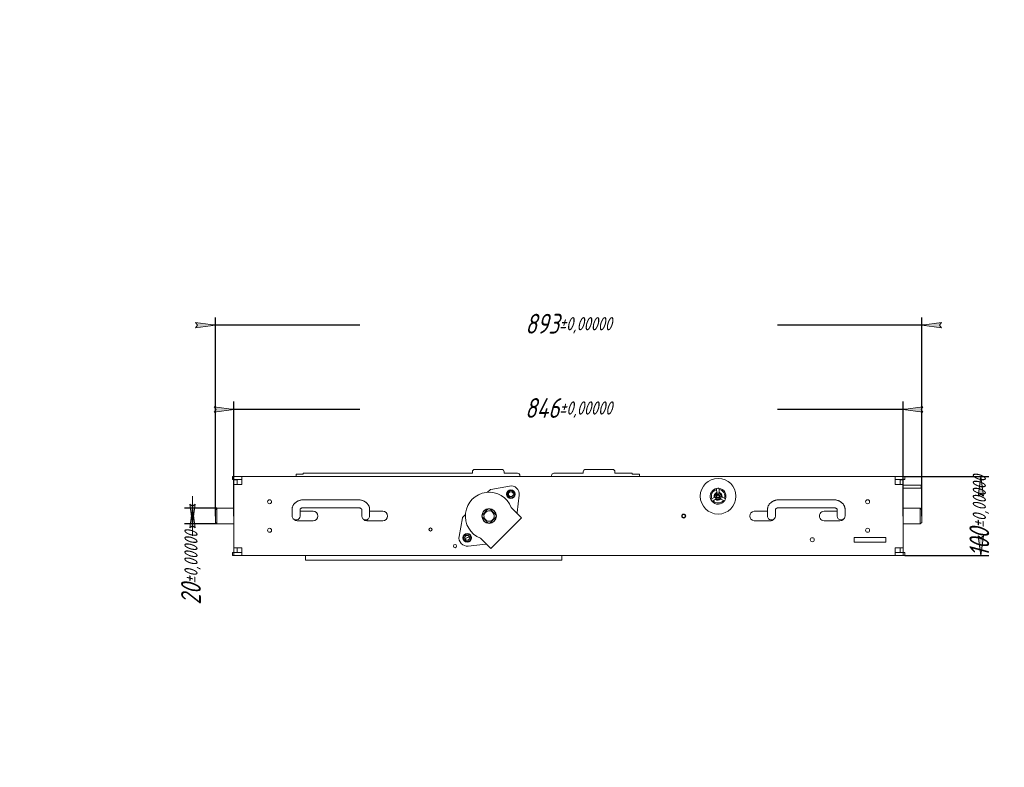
# Model space of a CAD drawing. Header units: millimetres. Extents: x 0 to 594, y 0 to 420.
# Tile 31 of 83: x 0 to 249, y 231 to 420. Entities that reach past the tile are written whole.
import ezdxf

# ---------------------------------------------------------------- set-up
doc = ezdxf.new("R2010")
doc.units = ezdxf.units.MM
doc.linetypes.add('K5LT_THIN', pattern=[0])
doc.layers.add('Системный слой', color=7, linetype='Continuous')
doc.styles.add('KDIMTEXTSTYLE', font='GOST_AU.SHX', dxfattribs={"width": 0.96, "oblique": 15, "height": 5})
doc.dimstyles.new('KDIMSTYLE (0.20)', dxfattribs={"dimtxt": 5, "dimasz": 1, "dimexe": 2, "dimexo": 0, "dimgap": 1, "dimtad": 1, "dimlfac": 5, "dimtxsty": 'KDIMTEXTSTYLE', "dimsah": 1, "dimcen": 0, "dimdle": 1, "dimadec": 0, "dimazin": 0, "dimtfac": 0.667, "dimtmove": 0, "dimatfit": 3, "dimfxl": 1, "dimtvp": 1, "dimtolj": 1, "dimtzin": 0, "dimarcsym": 0})

# ---------------------------------------------------------------- blocks, each defined once
blk = doc.blocks.new('U0')
at = {"layer": 'Системный слой', "color": 7, "linetype": 'K5LT_THIN', "lineweight": 18}
for p, q in [((121.8680325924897, 306.3538982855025), (115.0680325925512, 306.3538982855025)), ((149.8680325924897, 306.3538982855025), (143.0680325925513, 306.3538982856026)), ((54.16803254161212, 304.5538982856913), (53.76803259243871, 304.5538982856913)), ((53.76803259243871, 303.7538982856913), (53.76803259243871, 304.5538982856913)), ((54.16803254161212, 303.7538982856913), (53.76803259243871, 303.7538982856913)), ((56.16803259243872, 304.5538982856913), (54.16803254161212, 304.5538982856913)), ((54.16803254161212, 304.5538982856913), (54.16803254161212, 303.7538982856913)), ((56.16803259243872, 303.7538982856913), (54.16803254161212, 303.7538982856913)), ((54.16803259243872, 303.7338982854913), (54.16803259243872, 302.553898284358)), ((54.16803259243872, 303.7338982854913), (54.96803259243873, 303.7338982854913)), ((54.96803259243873, 303.7338982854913), (54.96803259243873, 302.553898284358)), ((56.16803259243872, 304.5538982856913), (221.3680325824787, 304.5538982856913)), ((56.16803257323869, 303.1538982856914), (56.16803259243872, 304.5538982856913)), ((69.8680325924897, 305.1538982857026), (71.2680325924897, 305.1538982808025)), ((69.8680325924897, 304.5538982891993), (69.8680325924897, 305.1538982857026)), ((71.6680325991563, 305.1538982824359), (71.2680325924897, 305.1538982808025)), ((114.3680325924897, 305.3538982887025), (71.6680325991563, 305.353898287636)), ((71.6680325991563, 305.1538982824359), (71.6680325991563, 305.353898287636)), ((114.4680325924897, 305.7538982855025), (114.4680325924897, 305.453898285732)), ((122.4680325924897, 305.4538982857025), (122.4680325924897, 305.7538982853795)), ((125.8680325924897, 305.3538982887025), (122.5680325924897, 305.3538982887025)), ((126.4680325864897, 304.5538982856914), (126.4680325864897, 304.7538982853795)), ((134.4680325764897, 304.7538982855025), (134.4680325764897, 304.5538982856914)), ((142.3680325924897, 305.3538982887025), (135.0680325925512, 305.3538982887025)), ((142.4680325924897, 305.7538982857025), (142.4680325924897, 305.453898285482)), ((150.4680325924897, 305.4538982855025), (150.4680325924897, 305.7538982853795)), ((154.8680325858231, 305.353898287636), (150.5680325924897, 305.3538982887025)), ((154.8680325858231, 305.353898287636), (154.8680325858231, 305.1538982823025)), ((155.2680325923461, 305.1538982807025), (154.8680325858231, 305.1538982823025)), ((155.2680325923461, 305.1538982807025), (156.6680325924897, 305.1538982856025)), ((156.6680325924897, 304.5538982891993), (156.6680325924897, 305.1538982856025)), ((223.3680326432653, 304.5538982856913), (221.3680325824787, 304.5538982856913)), ((221.3680325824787, 304.5538982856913), (221.3680326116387, 303.1538982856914)), ((223.3680326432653, 303.7538982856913), (221.3680325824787, 303.7538982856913)), ((222.5680325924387, 302.5538982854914), (222.5680325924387, 303.7338982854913)), ((222.5680325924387, 303.7338982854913), (223.3680325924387, 303.7338982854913)), ((223.7680325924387, 304.5538982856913), (223.3680326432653, 304.5538982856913)), ((223.3680326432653, 304.5538982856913), (223.3680326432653, 303.7538982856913)), ((223.7680325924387, 303.7538982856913), (223.3680326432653, 303.7538982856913)), ((223.3680325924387, 302.5538982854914), (223.3680325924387, 303.7338982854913)), ((223.7680325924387, 303.7538982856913), (223.7680325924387, 304.5538982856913)), ((54.16803259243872, 302.553898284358), (55.56803259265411, 302.5538982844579)), ((54.16803259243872, 302.553898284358), (54.16803259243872, 286.5538982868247)), ((55.56803259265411, 302.5538982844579), (56.16803256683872, 302.5538982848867)), ((56.16803256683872, 302.5538982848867), (56.16803257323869, 303.1538982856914)), ((119.1448188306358, 301.2936596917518), (123.8103872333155, 302.1359256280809)), ((176.198858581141, 301.2133290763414), (176.1862423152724, 301.5171191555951)), ((176.225772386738, 300.5652651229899), (176.198858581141, 301.2133290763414)), ((176.78572557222, 301.5420154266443), (176.79834183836, 301.2382253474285)), ((176.79834183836, 301.2382253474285), (176.8252556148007, 300.5901620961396)), ((221.3680326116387, 303.1538982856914), (221.3680325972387, 302.553898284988)), ((221.3680325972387, 302.553898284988), (221.9680325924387, 302.553898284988)), ((221.9680325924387, 302.553898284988), (223.3680325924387, 302.5538982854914)), ((223.3680325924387, 302.5538982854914), (223.3680325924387, 286.5538982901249)), ((223.3680325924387, 302.3538982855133), (227.4680325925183, 302.3538982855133)), ((223.3680325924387, 301.5538982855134), (227.4680325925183, 301.5538982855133)), ((227.4680325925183, 302.3538982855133), (227.8680325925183, 302.3538982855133)), ((227.4680325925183, 301.5538982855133), (227.8680325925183, 301.5538982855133)), ((227.8680325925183, 301.5538982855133), (227.8680325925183, 302.3538982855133)), ((118.2922951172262, 300.5421218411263), (118.9330386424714, 301.1828653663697)), ((126.2694420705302, 299.8270468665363), (125.7614223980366, 295.4531890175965)), ((174.7374261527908, 298.7483673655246), (174.994207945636, 298.9111884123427)), ((174.994207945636, 298.9111884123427), (175.5419908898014, 299.2585284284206)), ((175.8632964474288, 298.7518108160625), (175.3155103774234, 298.4044688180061)), ((177.9115479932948, 298.5122810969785), (177.3368512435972, 298.8130050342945)), ((177.6150268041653, 299.3446236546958), (178.1897288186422, 299.0438969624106)), ((178.1897288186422, 299.0438969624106), (178.4591268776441, 298.9029279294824)), ((49.46803259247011, 296.1538982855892), (49.86803259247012, 296.5538982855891)), ((49.86803259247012, 296.5538982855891), (54.168032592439, 296.5538982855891)), ((49.86803259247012, 294.5538982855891), (49.86803259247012, 296.5538982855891)), ((68.86803259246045, 296.2509545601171), (68.86803259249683, 295.7254711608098)), ((70.86803259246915, 296.250954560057), (70.86803259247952, 295.7254711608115)), ((85.46803259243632, 298.6651681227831), (71.86803259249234, 298.6651681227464)), ((85.46803259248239, 296.6651681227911), (71.86803259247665, 296.6651681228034)), ((86.46803259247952, 295.7254711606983), (86.46803259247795, 296.2509545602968)), ((88.46803259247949, 295.7254711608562), (88.46803259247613, 296.2509545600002)), ((118.4780830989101, 296.343847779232), (116.8780830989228, 294.7438477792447)), ((120.4579820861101, 294.7438477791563), (118.8579820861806, 296.3438477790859)), ((126.0219431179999, 294.9781623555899), (124.2527023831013, 296.7474030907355)), ((175.3155103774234, 298.4044688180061), (175.058728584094, 298.2416477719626)), ((178.1809460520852, 298.3713120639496), (177.9115479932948, 298.5122810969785)), ((189.0680325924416, 296.2509545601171), (189.068032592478, 295.7254711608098)), ((191.0680325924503, 296.250954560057), (191.0680325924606, 295.7254711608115)), ((205.6680325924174, 298.6651681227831), (192.0680325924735, 298.6651681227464)), ((205.6680325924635, 296.6651681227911), (192.0680325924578, 296.6651681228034)), ((206.6680325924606, 295.7254711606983), (206.6680325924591, 296.2509545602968)), ((208.6680325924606, 295.7254711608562), (208.6680325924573, 296.2509545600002)), ((227.6680325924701, 296.5538982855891), (223.3680325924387, 296.5538982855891)), ((228.0680325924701, 296.1538982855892), (227.6680325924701, 296.5538982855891)), ((227.6680325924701, 296.5538982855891), (227.6680325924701, 294.5538982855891)), ((49.46803259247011, 294.5538982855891), (49.46803259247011, 296.1538982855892)), ((49.46803259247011, 292.9538982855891), (49.46803259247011, 294.5538982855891)), ((49.86803259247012, 292.5538982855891), (49.86803259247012, 294.5538982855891)), ((68.86803259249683, 295.7254711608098), (68.86803259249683, 294.5538982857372)), ((74.1680325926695, 295.7534561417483), (70.86803259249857, 295.7534561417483)), ((70.86803259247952, 295.7254711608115), (70.86803259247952, 294.5538982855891)), ((86.46803259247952, 294.5538982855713), (86.46803259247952, 295.7254711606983)), ((91.76803259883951, 295.7538982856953), (88.46803259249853, 295.7518568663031)), ((88.46803259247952, 294.5538982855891), (88.46803259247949, 295.7254711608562)), ((111.0860052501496, 289.4115436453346), (111.9282711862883, 294.0771120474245)), ((112.0390655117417, 294.2888922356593), (112.6798090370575, 294.9296357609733)), ((116.8780830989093, 294.3639487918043), (117.7567443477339, 293.4852875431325)), ((118.8579820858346, 292.7639487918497), (120.4579820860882, 294.363948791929)), ((126.8704712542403, 294.1296342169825), (119.0922966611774, 286.3514596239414)), ((125.81764266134, 295.1981259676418), (125.8098110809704, 295.1902943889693)), ((126.0219431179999, 294.9781623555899), (126.8704712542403, 294.1296342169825)), ((189.0680325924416, 295.7538982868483), (185.6680326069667, 295.7538982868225)), ((189.068032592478, 295.7254711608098), (189.068032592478, 294.5538982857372)), ((191.0680325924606, 295.7254711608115), (191.0680325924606, 294.5538982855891)), ((206.6680325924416, 295.7538982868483), (203.3680325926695, 295.7538982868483)), ((206.6680325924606, 294.5538982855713), (206.6680325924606, 295.7254711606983)), ((208.6680325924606, 294.5538982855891), (208.6680325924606, 295.7254711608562)), ((227.6680325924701, 294.5538982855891), (227.6680325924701, 292.5538982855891)), ((228.0680325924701, 296.1538982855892), (228.0680325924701, 294.5538982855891)), ((228.0680325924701, 294.5538982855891), (228.0680325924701, 292.9538982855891)), ((49.46803259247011, 292.9538982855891), (49.86803259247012, 292.5538982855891)), ((49.86803259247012, 292.5538982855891), (54.16803259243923, 292.5538982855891)), ((70.1680326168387, 293.3543404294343), (74.1680325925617, 293.3543404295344)), ((87.7679797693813, 293.354604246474), (91.7680325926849, 293.3538982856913)), ((117.7567443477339, 293.4852875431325), (118.4780830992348, 292.7639487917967)), ((185.6680325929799, 293.3538982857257), (189.7680990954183, 293.3506215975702)), ((203.3680326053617, 293.3538982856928), (207.3680657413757, 293.3543404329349)), ((227.6680325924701, 292.5538982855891), (223.3680325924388, 292.5538982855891)), ((228.0680325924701, 292.9538982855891), (227.6680325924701, 292.5538982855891)), ((113.4241879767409, 289.1734240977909), (113.7607807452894, 289.1589469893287)), ((116.4745277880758, 288.9692284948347), (118.2437685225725, 287.1999877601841)), ((210.9680326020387, 289.1538982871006), (210.9680326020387, 287.9538982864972)), ((218.9680325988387, 289.1538982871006), (210.9680326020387, 289.1538982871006)), ((218.9680325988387, 287.9538982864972), (218.9680325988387, 289.1538982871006)), ((55.56803259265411, 286.5538982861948), (54.16803259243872, 286.5538982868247)), ((54.16803259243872, 286.5538982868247), (54.16803259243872, 285.3738982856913)), ((54.96803259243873, 286.5538982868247), (54.96803259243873, 285.3738982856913)), ((56.16803256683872, 286.5538982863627), (55.56803259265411, 286.5538982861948)), ((56.16803257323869, 285.9538982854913), (56.16803256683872, 286.5538982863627)), ((117.7687418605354, 287.4605084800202), (113.3948840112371, 286.9524888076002)), ((118.0316364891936, 287.4121197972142), (118.0238049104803, 287.4042882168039)), ((119.0922966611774, 286.3514596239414), (118.2437685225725, 287.1999877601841)), ((210.9680326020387, 287.9538982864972), (218.9680325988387, 287.9538982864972)), ((221.9680325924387, 286.5538982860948), (221.3680326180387, 286.553898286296)), ((221.3680326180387, 286.553898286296), (221.3680326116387, 285.9538982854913)), ((223.3680325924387, 286.5538982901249), (221.9680325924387, 286.5538982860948)), ((222.5680325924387, 285.3738982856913), (222.5680325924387, 286.5538982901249)), ((223.3680325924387, 285.3738982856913), (223.3680325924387, 286.5538982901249)), ((53.76803259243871, 285.3538982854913), (54.16803254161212, 285.3538982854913)), ((53.76803259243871, 285.3538982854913), (53.76803259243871, 284.5538982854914)), ((53.76803259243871, 284.5538982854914), (54.16803254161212, 284.5538982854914)), ((54.96803259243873, 285.3738982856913), (54.16803259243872, 285.3738982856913)), ((54.16803254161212, 284.5538982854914), (54.16803254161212, 285.3538982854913)), ((54.16803254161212, 285.3538982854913), (56.16803260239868, 285.3538982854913)), ((54.16803254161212, 284.5538982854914), (56.16803260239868, 284.5538982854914)), ((56.16803260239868, 284.5538982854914), (56.16803257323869, 285.9538982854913)), ((221.3680325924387, 284.5538982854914), (56.16803260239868, 284.5538982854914)), ((72.2680325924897, 283.3538982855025), (72.2680325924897, 284.5538982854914)), ((137.0680325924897, 284.5538982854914), (137.0680325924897, 283.3538982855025)), ((221.3680326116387, 285.9538982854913), (221.3680325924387, 284.5538982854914)), ((221.3680325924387, 285.3538982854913), (223.3680326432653, 285.3538982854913)), ((221.3680325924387, 284.5538982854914), (223.3680326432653, 284.5538982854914)), ((223.3680325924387, 285.3738982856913), (222.5680325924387, 285.3738982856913)), ((223.3680326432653, 285.3538982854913), (223.7680325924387, 285.3538982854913)), ((223.3680326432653, 284.5538982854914), (223.3680326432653, 285.3538982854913)), ((223.3680326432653, 284.5538982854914), (223.7680325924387, 284.5538982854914)), ((223.7680325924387, 285.3538982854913), (223.7680325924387, 284.5538982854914)), ((137.0680325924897, 283.3538982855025), (72.2680325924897, 283.3538982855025))]:
    blk.add_line(p, q, dxfattribs=at)
for centre, radius in [((176.5680325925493, 299.553898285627), 4.499999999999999), ((124.1834654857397, 300.0693311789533), 1.100000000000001), ((124.1834654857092, 300.0693311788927), 0.899999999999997), ((124.1834654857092, 300.0693311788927), 0.6199999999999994), ((63.1680326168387, 298.1538982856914), 0.51), ((118.6680325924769, 294.5538982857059), 1.849999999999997), ((214.3680325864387, 298.1541193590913), 0.51), ((167.8680325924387, 294.5538982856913), 0.51), ((167.8680325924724, 294.5538982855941), 0.39999999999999), ((63.1680326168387, 290.9538982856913), 0.51), ((103.8680325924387, 291.1538982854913), 0.4), ((214.3680325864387, 290.9541193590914), 0.51), ((113.1525996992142, 289.0384653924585), 1.100000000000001), ((113.1525996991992, 289.0384653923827), 0.899999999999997), ((113.1525996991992, 289.0384653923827), 0.6199999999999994), ((200.3680325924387, 288.5538982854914), 0.519999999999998), ((110.0680325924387, 286.9538982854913), 0.4)]:
    blk.add_circle(centre, radius, dxfattribs=at)
for centre, radius, start, end in [((115.0680325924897, 305.7538982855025), 0.6000000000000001, 89.99999999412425, 180), ((121.8680325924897, 305.7538982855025), 0.6000000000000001, 0, 90.0000000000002), ((143.0680325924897, 305.7538982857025), 0.6000000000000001, 89.99999999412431, 180), ((149.8680325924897, 305.7538982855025), 0.599999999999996, 0, 90), ((114.3680325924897, 305.4538982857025), 0.1000000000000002, 270, 0), ((122.5680325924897, 305.4538982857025), 0.09999999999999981, 180, 270), ((125.8680325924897, 304.7538982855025), 0.6000000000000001, 0, 90), ((135.0680325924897, 304.7538982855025), 0.6000000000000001, 89.99999999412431, 180), ((142.3680325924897, 305.4538982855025), 0.1000000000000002, 270, 0), ((150.5680325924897, 305.4538982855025), 0.1000000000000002, 180, 270), ((119.2158813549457, 300.9000226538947), 0.3999999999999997, 100.2332761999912, 134.99999999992), ((124.1834654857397, 300.0693311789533), 2.099999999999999, 353.3748326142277, 100.2332761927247), ((176.568032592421, 299.5538982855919), 1.699999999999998, 102.5423501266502, 202.2138528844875), ((176.568032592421, 299.5538982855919), 1.999999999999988, 101.00502806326, 148.0646382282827), ((176.568032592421, 299.5538982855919), 1.999999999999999, 92.37810150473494, 101.00502806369), ((176.568032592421, 299.5538982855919), 1.999999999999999, 83.75117495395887, 92.37810150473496), ((176.568032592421, 299.5538982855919), 1.999999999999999, 341.0050280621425, 83.75117495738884), ((176.568032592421, 299.5538982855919), 1.699999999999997, 342.5423501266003, 82.21385288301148), ((118.6680325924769, 294.5538982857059), 5.999999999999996, 21.44353573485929, 248.5564642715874), ((124.1834654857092, 300.0693311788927), 0.9999999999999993, 112.5226735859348, 292.5226735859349), ((124.1834654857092, 300.0693311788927), 0.999999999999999, 22.52267358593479, 112.5226735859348), ((124.1834654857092, 300.0693311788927), 0.999999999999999, 292.522673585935, 22.52267358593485), ((176.568032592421, 299.5538982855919), 1.999999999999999, 148.0646382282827, 203.7511749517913), ((176.568032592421, 299.5538982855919), 1.999999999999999, 203.7511749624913, 221.0050280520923), ((175.4884374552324, 299.3429851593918), 0.1000045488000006, 302.3785040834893, 11.05231253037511), ((176.568032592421, 299.5538982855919), 0.9999999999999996, 113.7017555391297, 191.0544474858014), ((176.5680325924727, 299.5538982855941), 0.7999999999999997, 2.378101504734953, 182.3781015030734), ((176.568032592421, 299.5538982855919), 0.7999999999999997, 92.37810150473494, 283.3902458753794), ((176.5680325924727, 299.5538982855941), 0.7999999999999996, 182.3781015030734, 2.378101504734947), ((175.9168458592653, 298.6673598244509), 0.09999754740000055, 53.7010725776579, 122.3783185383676), ((176.568032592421, 299.5538982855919), 0.9999999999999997, 233.7017632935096, 311.0544474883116), ((176.5680325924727, 299.5538982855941), 0.4999999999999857, 92.37810150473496, 227.3781015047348), ((176.1258539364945, 300.5611162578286), 0.1000045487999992, 293.7038903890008, 2.377698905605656), ((176.5680325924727, 299.5538982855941), 0.4999999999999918, 227.3781015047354, 2.378101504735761), ((176.5680325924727, 299.5538982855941), 0.2999999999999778, 92.37810150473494, 227.3781015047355), ((176.5680325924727, 299.5538982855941), 0.2999999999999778, 227.3781015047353, 47.37810150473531), ((176.568032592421, 299.5538982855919), 0.7999999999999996, 283.3902458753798, 92.37810150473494), ((176.5680325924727, 299.5538982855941), 0.4999999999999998, 47.37810150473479, 92.37810150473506), ((176.5680325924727, 299.5538982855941), 0.2999999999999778, 47.37810150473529, 92.37810150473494), ((176.9251740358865, 300.5943116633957), 0.1000045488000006, 182.3781015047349, 251.0523125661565), ((176.568032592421, 299.5538982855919), 0.9999999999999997, 353.7018144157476, 71.0544474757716), ((176.5680325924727, 299.5538982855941), 0.4999999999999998, 2.378101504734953, 47.37810150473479), ((177.2904862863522, 298.7243980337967), 0.1000045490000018, 62.37850414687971, 131.0523124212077), ((177.6613833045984, 299.4332192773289), 0.09999054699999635, 173.6978210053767, 242.3797750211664), ((176.568032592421, 299.5538982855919), 1.999999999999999, 328.0646382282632, 341.005028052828), ((118.6680325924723, 294.5538982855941), 1.8, 104.9957477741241, 113.9339368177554), ((118.6680325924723, 294.5538982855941), 1.8, 96.05755873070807, 104.9957477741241), ((118.6680325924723, 294.5538982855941), 1.799999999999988, 83.94244126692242, 96.05755872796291), ((118.6680325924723, 294.5538982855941), 1.8, 6.057558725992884, 83.94244127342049), ((176.568032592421, 299.5538982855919), 1.999999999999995, 221.0050280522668, 323.7511749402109), ((176.568032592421, 299.5538982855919), 1.699999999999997, 222.5423501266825, 322.2138528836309), ((176.568032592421, 299.5538982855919), 1.999999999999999, 323.7511749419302, 328.0646382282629), ((69.86803259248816, 294.5538982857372), 0.99999999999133, 180, 202.4999999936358), ((69.86803259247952, 294.5538982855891), 1, 202.4999999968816, 0), ((70.1680326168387, 294.5538982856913), 1.199557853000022, 222.7005317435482, 270), ((74.16803259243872, 294.5538982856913), 1.199557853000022, 270.0000000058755, 89.99999998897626), ((87.4680325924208, 294.5538982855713), 0.999999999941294, 180.0000000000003, 269.99999995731), ((87.7680326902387, 294.5530139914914), 1.198409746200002, 222.7951777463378, 269.9974698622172), ((87.46803259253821, 294.5538982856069), 0.999999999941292, 269.9999999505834, 0), ((91.76803259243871, 294.5538982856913), 1.200000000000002, 270.0000000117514, 89.99999969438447), ((112.3219082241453, 294.0060495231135), 0.3999999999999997, 134.999999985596, 169.7667237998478), ((118.6680325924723, 294.5538982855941), 1.8, 173.9424412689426, 186.0575587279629), ((118.6680325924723, 294.5538982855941), 1.8, 113.9339368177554, 173.9424412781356), ((118.6680325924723, 294.5538982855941), 1.8, 186.0575587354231, 263.9424412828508), ((118.6680325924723, 294.5538982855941), 1.294974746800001, 3.028779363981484, 229.5431690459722), ((118.6680325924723, 294.5538982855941), 1.2949747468, 270.0000000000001, 3.028779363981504), ((118.6680325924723, 294.5538982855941), 1.8, 276.0575587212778, 353.9424412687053), ((118.6680325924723, 294.5538982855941), 1.8, 3.028779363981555, 6.057558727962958), ((118.6680325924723, 294.5538982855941), 1.8, 353.9424412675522, 3.028779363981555), ((126.1587512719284, 295.4070396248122), 0.4000000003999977, 173.3748326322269, 211.4855923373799), ((167.8680325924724, 294.5538982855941), 0.5, 164.5720007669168, 254.5720007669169), ((167.8680325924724, 294.5538982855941), 0.4999999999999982, 74.57200076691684, 164.5720007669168), ((167.8680325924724, 294.5538982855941), 0.5, 254.5720007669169, 344.5720007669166), ((167.8680325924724, 294.5538982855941), 0.499999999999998, 344.5720007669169, 74.5720007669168), ((185.7680325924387, 294.5538982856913), 1.204159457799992, 94.7636409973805, 265.2363583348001), ((190.0680325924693, 294.5538982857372), 0.99999999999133, 180, 202.4999999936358), ((190.0680325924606, 294.5538982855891), 1, 202.4999999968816, 0), ((189.7680325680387, 294.5543404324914), 1.2037188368, 270.0031666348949, 318.1789764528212), ((203.3680325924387, 294.5538982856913), 1.200000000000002, 89.99999998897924, 270.0000006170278), ((207.6680325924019, 294.5538982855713), 0.999999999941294, 180.0000000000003, 269.99999995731), ((207.3680325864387, 294.5541193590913), 1.199778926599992, 270.0015833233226, 317.3080746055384), ((207.6680325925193, 294.5538982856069), 0.999999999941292, 269.9999999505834, 0), ((118.6680325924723, 294.5538982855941), 1.2949747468, 229.5431690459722, 270.0000000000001), ((118.6680325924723, 294.5538982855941), 1.8, 263.9424412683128, 270), ((118.6680325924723, 294.5538982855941), 1.8, 270.0000000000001, 276.0575587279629), ((113.1525996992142, 289.0384653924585), 2.099999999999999, 169.7667237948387, 276.6251673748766), ((113.1525996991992, 289.0384653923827), 0.9999999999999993, 112.5226735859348, 292.5226735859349), ((112.0508362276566, 290.7538982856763), 1.999999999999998, 285.0842469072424, 304.4070525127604), ((113.1525996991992, 289.0384653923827), 0.999999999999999, 22.52267358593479, 112.5226735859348), ((113.4069992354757, 288.7738022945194), 0.399991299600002, 87.53708218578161, 124.407638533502), ((113.1525996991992, 289.0384653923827), 0.999999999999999, 292.522673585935, 22.52267358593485), ((117.8148912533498, 287.0631796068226), 0.3999999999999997, 58.51440762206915, 96.6251673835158)]:
    blk.add_arc(centre, radius, start, end, dxfattribs=at)
for points, knots in [([(71.86803259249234, 298.6651681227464), (71.75561531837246, 298.6651681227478), (71.6431852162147, 298.6602103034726), (71.42182446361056, 298.6406213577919), (71.31267876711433, 298.6261456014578), (71.09981102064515, 298.5882703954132), (70.99612762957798, 298.565146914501), (70.8130729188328, 298.5157316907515), (70.73314668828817, 298.4910809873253), (70.55960547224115, 298.4305954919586), (70.46644590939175, 298.3934160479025), (70.33889122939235, 298.3355974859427), (70.30237783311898, 298.3182087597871), (70.18041837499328, 298.257239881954), (70.09696572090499, 298.2106083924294), (69.97818233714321, 298.1365653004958), (69.94055494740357, 298.1118912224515), (69.82857732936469, 298.0346501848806), (69.75640190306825, 297.9795607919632), (69.64903350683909, 297.8887238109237), (69.61154601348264, 297.8551376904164), (69.51259545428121, 297.7611615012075), (69.4532799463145, 297.6988499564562), (69.34334866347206, 297.5704672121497), (69.29256482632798, 297.5045431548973), (69.19978991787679, 297.3696735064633), (69.15762027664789, 297.3008414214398), (69.08207737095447, 297.1608572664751), (69.04854171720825, 297.0898116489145), (68.99020255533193, 296.9460957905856), (68.96524859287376, 296.8734949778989), (68.92764601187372, 296.7403782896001), (68.91355272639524, 296.6802555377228), (68.89646542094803, 296.5887486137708), (68.89141740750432, 296.5577306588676), (68.88360128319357, 296.5014275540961), (68.88058192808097, 296.4761747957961), (68.87326523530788, 296.4032536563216), (68.8701912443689, 296.3554540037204), (68.8683003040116, 296.2887391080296), (68.86803259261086, 296.2698469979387), (68.86803259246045, 296.2509545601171)], [0, 0, 0, 0, 1.55779700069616, 1.55779700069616, 3.088233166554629, 3.088233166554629, 4.578003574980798, 4.578003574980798, 5.761107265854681, 5.761107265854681, 7.194697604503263, 7.194697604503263, 7.779109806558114, 7.779109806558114, 9.171323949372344, 9.171323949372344, 9.833864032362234, 9.833864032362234, 11.18159644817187, 11.18159644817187, 11.93585353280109, 11.93585353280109, 13.23438908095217, 13.23438908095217, 14.50031715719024, 14.50031715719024, 15.7358563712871, 15.7358563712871, 16.94380800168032, 16.94380800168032, 18.1286213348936, 18.1286213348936, 19.08401514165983, 19.08401514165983, 19.57090261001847, 19.57090261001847, 19.96506727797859, 19.96506727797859, 20.70703230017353, 20.70703230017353, 21, 21, 21, 21]), ([(71.86803259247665, 296.6651681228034), (71.86085991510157, 296.665168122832), (71.85368650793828, 296.6651259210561), (71.83933788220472, 296.6649570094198), (71.83216331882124, 296.664830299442), (71.8106443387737, 296.6643233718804), (71.7963055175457, 296.6638163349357), (71.75335484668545, 296.6617893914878), (71.72481192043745, 296.6597629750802), (71.64489072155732, 296.6521789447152), (71.59404429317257, 296.6450857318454), (71.51691148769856, 296.6308569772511), (71.48966901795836, 296.6251178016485), (71.41755364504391, 296.6080225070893), (71.37369693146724, 296.5955376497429), (71.29156673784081, 296.5681955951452), (71.25315835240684, 296.5534247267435), (71.19445188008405, 296.5277788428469), (71.17272637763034, 296.5174887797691), (71.12127471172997, 296.4912286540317), (71.09282081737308, 296.4749131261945), (71.05074894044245, 296.44814279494), (71.03553451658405, 296.4377481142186), (71.00049546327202, 296.4122021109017), (70.9818688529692, 296.3970567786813), (70.95612722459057, 296.374031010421), (70.94740741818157, 296.3656976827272), (70.92698806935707, 296.3449924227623), (70.9165292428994, 296.3330892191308), (70.89967974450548, 296.3120003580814), (70.89316539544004, 296.3027496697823), (70.88298005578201, 296.2867903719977), (70.87927887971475, 296.2800700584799), (70.87387516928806, 296.2691576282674), (70.87209367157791, 296.2648372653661), (70.86970397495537, 296.2583017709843), (70.86904789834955, 296.2559784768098), (70.86847631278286, 296.2536449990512), (70.86835217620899, 296.2530547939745), (70.86817331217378, 296.2521116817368), (70.86812214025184, 296.2517732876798), (70.86805920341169, 296.2512994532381), (70.86804750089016, 296.2511727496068), (70.86802910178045, 296.2509427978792), (70.86803259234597, 296.2509475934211), (70.86803259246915, 296.250954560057)], [0, 0, 0, 0, 0.2301222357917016, 0.2301222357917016, 0.4602444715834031, 0.4602444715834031, 0.9204889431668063, 0.9204889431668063, 1.840977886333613, 1.840977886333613, 3.517677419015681, 3.517677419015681, 4.455444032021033, 4.455444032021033, 6.051192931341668, 6.051192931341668, 7.597152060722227, 7.597152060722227, 8.573684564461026, 8.573684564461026, 10.03393281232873, 10.03393281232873, 10.95779154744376, 10.95779154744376, 12.33714494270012, 12.33714494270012, 13.1609323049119, 13.1609323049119, 14.47221411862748, 14.47221411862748, 15.74376429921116, 15.74376429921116, 16.98980998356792, 16.98980998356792, 18.21128473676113, 18.21128473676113, 19.41849087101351, 19.41849087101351, 19.98974116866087, 19.98974116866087, 20.58579923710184, 20.58579923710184, 21.14571769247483, 21.14571769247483, 22, 22, 22, 22]), ([(88.46803259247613, 296.2509545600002), (88.468032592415, 296.3250030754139), (88.46391230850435, 296.3990708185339), (88.45072704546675, 296.517450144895), (88.44423513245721, 296.5620489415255), (88.43175579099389, 296.6314327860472), (88.42677978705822, 296.65638918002), (88.41525178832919, 296.7090353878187), (88.40858358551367, 296.7366999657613), (88.38913777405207, 296.8105849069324), (88.3753021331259, 296.8565458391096), (88.33545101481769, 296.9740332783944), (88.3070373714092, 297.0448148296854), (88.2421560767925, 297.1844075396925), (88.20552008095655, 297.25323265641), (88.12712507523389, 297.3835345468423), (88.08573399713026, 297.4452030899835), (87.99262648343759, 297.5705431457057), (87.94022616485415, 297.6338910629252), (87.8439686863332, 297.7390386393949), (87.80163976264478, 297.7820303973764), (87.69497047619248, 297.8829938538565), (87.62890399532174, 297.9395548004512), (87.51730616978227, 298.0261964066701), (87.47358640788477, 298.0581312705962), (87.35364316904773, 298.1405983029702), (87.27545004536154, 298.1890603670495), (87.11399049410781, 298.2791910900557), (87.03077243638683, 298.3208422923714), (86.90458503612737, 298.3772734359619), (86.86336545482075, 298.3946992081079), (86.73838266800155, 298.4445774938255), (86.65332934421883, 298.4746233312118), (86.46956381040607, 298.5315639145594), (86.37048605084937, 298.5576054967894), (86.16742598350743, 298.6018679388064), (86.06309117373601, 298.6199447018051), (85.85281458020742, 298.6472445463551), (85.74690545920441, 298.656475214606), (85.58314797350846, 298.6638696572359), (85.5255868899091, 298.6651681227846), (85.46803259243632, 298.6651681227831)], [0, 0, 0, 0, 1.148271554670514, 1.148271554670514, 1.846437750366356, 1.846437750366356, 2.240600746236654, 2.240600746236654, 2.681127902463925, 2.681127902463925, 3.423095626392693, 3.423095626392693, 4.598347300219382, 4.598347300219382, 5.794494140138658, 5.794494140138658, 6.928935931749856, 6.928935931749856, 8.176159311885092, 8.176159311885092, 9.086091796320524, 9.086091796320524, 10.38515203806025, 10.38515203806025, 11.18753919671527, 11.18753919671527, 12.53575036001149, 12.53575036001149, 13.88396152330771, 13.88396152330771, 14.52606807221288, 14.52606807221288, 15.81028117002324, 15.81028117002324, 17.25085226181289, 17.25085226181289, 18.72664565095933, 18.72664565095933, 20.20243904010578, 20.20243904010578, 21, 21, 21, 21]), ([(86.46803259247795, 296.2509545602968), (86.4680325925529, 296.2509523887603), (86.46803460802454, 296.2509332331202), (86.46802512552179, 296.2510468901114), (86.46803308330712, 296.2510357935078), (86.46797903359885, 296.2515209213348), (86.46792872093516, 296.2519113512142), (86.4677252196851, 296.2529942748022), (86.4676076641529, 296.2535591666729), (86.46726992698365, 296.2549543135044), (86.46706052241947, 296.2557511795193), (86.46620796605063, 296.2586544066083), (86.46538053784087, 296.2611570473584), (86.46250312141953, 296.2683455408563), (86.4603241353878, 296.273190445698), (86.45397126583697, 296.2851460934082), (86.44975282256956, 296.292322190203), (86.43831615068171, 296.309258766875), (86.43113800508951, 296.3189148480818), (86.4147248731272, 296.3384978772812), (86.40603232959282, 296.3481059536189), (86.38344295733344, 296.3709510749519), (86.36867032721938, 296.3845907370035), (86.3400508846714, 296.4083304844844), (86.32741060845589, 296.4181744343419), (86.29276351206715, 296.4433724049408), (86.26913467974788, 296.458991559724), (86.22823239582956, 296.4832492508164), (86.21251601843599, 296.4920414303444), (86.16612325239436, 296.5164395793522), (86.13357450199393, 296.5317828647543), (86.06427794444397, 296.5606674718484), (86.02755993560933, 296.5742032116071), (85.96946464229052, 296.5928514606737), (85.94938449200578, 296.5988419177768), (85.88791651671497, 296.6157939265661), (85.84537434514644, 296.6257087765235), (85.76163923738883, 296.6416899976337), (85.72061584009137, 296.6480070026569), (85.6282063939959, 296.65885434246), (85.57652435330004, 296.6626815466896), (85.50581374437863, 296.6648754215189), (85.48691736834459, 296.665168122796), (85.46803259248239, 296.6651681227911)], [0, 0, 0, 0, 0.2607609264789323, 0.2607609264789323, 1.187769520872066, 1.187769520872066, 1.992189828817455, 1.992189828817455, 2.552107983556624, 2.552107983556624, 3.075886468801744, 3.075886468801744, 4.123443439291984, 4.123443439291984, 5.335581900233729, 5.335581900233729, 6.561887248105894, 6.561887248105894, 7.816314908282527, 7.816314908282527, 8.85618847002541, 8.85618847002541, 10.16795721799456, 10.16795721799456, 11.05900738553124, 11.05900738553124, 12.43891343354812, 12.43891343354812, 13.23223517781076, 13.23223517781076, 14.68542444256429, 14.68542444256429, 16.13861370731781, 16.13861370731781, 16.88120300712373, 16.88120300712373, 18.36638160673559, 18.36638160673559, 19.73062549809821, 19.73062549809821, 21.39412006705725, 21.39412006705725, 22, 22, 22, 22]), ([(192.0680325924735, 298.6651681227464), (191.9556153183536, 298.6651681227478), (191.8431852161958, 298.6602103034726), (191.6218244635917, 298.6406213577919), (191.5126787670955, 298.6261456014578), (191.2998110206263, 298.5882703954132), (191.1961276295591, 298.565146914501), (191.0130729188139, 298.5157316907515), (190.9331466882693, 298.4910809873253), (190.7596054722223, 298.4305954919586), (190.6664459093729, 298.3934160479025), (190.5388912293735, 298.3355974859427), (190.5023778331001, 298.3182087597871), (190.3804183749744, 298.257239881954), (190.2969657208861, 298.2106083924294), (190.1781823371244, 298.1365653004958), (190.1405549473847, 298.1118912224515), (190.0285773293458, 298.0346501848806), (189.9564019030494, 297.9795607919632), (189.8490335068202, 297.8887238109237), (189.8115460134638, 297.8551376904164), (189.7125954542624, 297.7611615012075), (189.6532799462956, 297.6988499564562), (189.5433486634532, 297.5704672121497), (189.4925648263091, 297.5045431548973), (189.3997899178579, 297.3696735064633), (189.357620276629, 297.3008414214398), (189.2820773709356, 297.1608572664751), (189.2485417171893, 297.0898116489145), (189.1902025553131, 296.9460957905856), (189.1652485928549, 296.8734949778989), (189.1276460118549, 296.7403782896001), (189.1135527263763, 296.6802555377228), (189.0964654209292, 296.5887486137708), (189.0914174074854, 296.5577306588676), (189.0836012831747, 296.5014275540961), (189.0805819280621, 296.4761747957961), (189.073265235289, 296.4032536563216), (189.07019124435, 296.3554540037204), (189.0683003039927, 296.2887391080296), (189.068032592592, 296.2698469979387), (189.0680325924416, 296.2509545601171)], [0, 0, 0, 0, 1.55779700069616, 1.55779700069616, 3.088233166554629, 3.088233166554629, 4.578003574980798, 4.578003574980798, 5.761107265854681, 5.761107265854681, 7.194697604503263, 7.194697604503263, 7.779109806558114, 7.779109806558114, 9.171323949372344, 9.171323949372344, 9.833864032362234, 9.833864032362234, 11.18159644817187, 11.18159644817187, 11.93585353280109, 11.93585353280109, 13.23438908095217, 13.23438908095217, 14.50031715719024, 14.50031715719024, 15.7358563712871, 15.7358563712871, 16.94380800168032, 16.94380800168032, 18.1286213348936, 18.1286213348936, 19.08401514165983, 19.08401514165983, 19.57090261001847, 19.57090261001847, 19.96506727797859, 19.96506727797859, 20.70703230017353, 20.70703230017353, 21, 21, 21, 21]), ([(192.0680325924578, 296.6651681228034), (192.0608599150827, 296.665168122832), (192.0536865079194, 296.6651259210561), (192.0393378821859, 296.6649570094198), (192.0321633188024, 296.664830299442), (192.0106443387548, 296.6643233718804), (191.9963055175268, 296.6638163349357), (191.9533548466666, 296.6617893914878), (191.9248119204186, 296.6597629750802), (191.8448907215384, 296.6521789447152), (191.7940442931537, 296.6450857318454), (191.7169114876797, 296.6308569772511), (191.6896690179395, 296.6251178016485), (191.617553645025, 296.6080225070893), (191.5736969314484, 296.5955376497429), (191.4915667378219, 296.5681955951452), (191.453158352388, 296.5534247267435), (191.3944518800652, 296.5277788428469), (191.3727263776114, 296.5174887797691), (191.3212747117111, 296.4912286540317), (191.2928208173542, 296.4749131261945), (191.2507489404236, 296.44814279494), (191.2355345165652, 296.4377481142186), (191.2004954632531, 296.4122021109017), (191.1818688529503, 296.3970567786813), (191.1561272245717, 296.374031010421), (191.1474074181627, 296.3656976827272), (191.1269880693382, 296.3449924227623), (191.1165292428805, 296.3330892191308), (191.0996797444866, 296.3120003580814), (191.0931653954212, 296.3027496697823), (191.0829800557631, 296.2867903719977), (191.0792788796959, 296.2800700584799), (191.0738751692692, 296.2691576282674), (191.072093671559, 296.2648372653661), (191.0697039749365, 296.2583017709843), (191.0690478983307, 296.2559784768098), (191.068476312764, 296.2536449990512), (191.0683521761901, 296.2530547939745), (191.0681733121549, 296.2521116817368), (191.068122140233, 296.2517732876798), (191.0680592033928, 296.2512994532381), (191.0680475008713, 296.2511727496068), (191.0680291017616, 296.2509427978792), (191.0680325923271, 296.2509475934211), (191.0680325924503, 296.250954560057)], [0, 0, 0, 0, 0.2301222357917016, 0.2301222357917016, 0.4602444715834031, 0.4602444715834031, 0.9204889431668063, 0.9204889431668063, 1.840977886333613, 1.840977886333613, 3.517677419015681, 3.517677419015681, 4.455444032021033, 4.455444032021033, 6.051192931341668, 6.051192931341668, 7.597152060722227, 7.597152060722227, 8.573684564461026, 8.573684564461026, 10.03393281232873, 10.03393281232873, 10.95779154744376, 10.95779154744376, 12.33714494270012, 12.33714494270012, 13.1609323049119, 13.1609323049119, 14.47221411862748, 14.47221411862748, 15.74376429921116, 15.74376429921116, 16.98980998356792, 16.98980998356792, 18.21128473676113, 18.21128473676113, 19.41849087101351, 19.41849087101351, 19.98974116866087, 19.98974116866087, 20.58579923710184, 20.58579923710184, 21.14571769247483, 21.14571769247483, 22, 22, 22, 22]), ([(208.6680325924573, 296.2509545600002), (208.6680325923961, 296.3250030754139), (208.6639123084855, 296.3990708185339), (208.6507270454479, 296.517450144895), (208.6442351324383, 296.5620489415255), (208.631755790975, 296.6314327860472), (208.6267797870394, 296.65638918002), (208.6152517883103, 296.7090353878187), (208.6085835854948, 296.7366999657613), (208.5891377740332, 296.8105849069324), (208.575302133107, 296.8565458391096), (208.5354510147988, 296.9740332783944), (208.5070373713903, 297.0448148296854), (208.4421560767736, 297.1844075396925), (208.4055200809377, 297.25323265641), (208.327125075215, 297.3835345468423), (208.2857339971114, 297.4452030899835), (208.1926264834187, 297.5705431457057), (208.1402261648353, 297.6338910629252), (208.0439686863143, 297.7390386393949), (208.0016397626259, 297.7820303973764), (207.8949704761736, 297.8829938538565), (207.8289039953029, 297.9395548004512), (207.7173061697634, 298.0261964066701), (207.6735864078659, 298.0581312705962), (207.5536431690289, 298.1405983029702), (207.4754500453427, 298.1890603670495), (207.3139904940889, 298.2791910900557), (207.2307724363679, 298.3208422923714), (207.1045850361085, 298.3772734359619), (207.0633654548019, 298.3946992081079), (206.9383826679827, 298.4445774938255), (206.8533293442, 298.4746233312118), (206.6695638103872, 298.5315639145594), (206.5704860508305, 298.5576054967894), (206.3674259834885, 298.6018679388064), (206.2630911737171, 298.6199447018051), (206.0528145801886, 298.6472445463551), (205.9469054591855, 298.656475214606), (205.7831479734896, 298.6638696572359), (205.7255868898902, 298.6651681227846), (205.6680325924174, 298.6651681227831)], [0, 0, 0, 0, 1.148271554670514, 1.148271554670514, 1.846437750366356, 1.846437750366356, 2.240600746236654, 2.240600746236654, 2.681127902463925, 2.681127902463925, 3.423095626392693, 3.423095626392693, 4.598347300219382, 4.598347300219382, 5.794494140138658, 5.794494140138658, 6.928935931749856, 6.928935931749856, 8.176159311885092, 8.176159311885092, 9.086091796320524, 9.086091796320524, 10.38515203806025, 10.38515203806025, 11.18753919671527, 11.18753919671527, 12.53575036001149, 12.53575036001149, 13.88396152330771, 13.88396152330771, 14.52606807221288, 14.52606807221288, 15.81028117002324, 15.81028117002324, 17.25085226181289, 17.25085226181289, 18.72664565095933, 18.72664565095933, 20.20243904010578, 20.20243904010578, 21, 21, 21, 21]), ([(206.6680325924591, 296.2509545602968), (206.668032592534, 296.2509523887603), (206.6680346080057, 296.2509332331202), (206.6680251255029, 296.2510468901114), (206.6680330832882, 296.2510357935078), (206.66797903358, 296.2515209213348), (206.6679287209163, 296.2519113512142), (206.6677252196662, 296.2529942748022), (206.667607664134, 296.2535591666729), (206.6672699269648, 296.2549543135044), (206.6670605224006, 296.2557511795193), (206.6662079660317, 296.2586544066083), (206.665380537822, 296.2611570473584), (206.6625031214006, 296.2683455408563), (206.6603241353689, 296.273190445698), (206.6539712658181, 296.2851460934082), (206.6497528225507, 296.292322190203), (206.6383161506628, 296.309258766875), (206.6311380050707, 296.3189148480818), (206.6147248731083, 296.3384978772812), (206.6060323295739, 296.3481059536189), (206.5834429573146, 296.3709510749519), (206.5686703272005, 296.3845907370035), (206.5400508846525, 296.4083304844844), (206.527410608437, 296.4181744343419), (206.4927635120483, 296.4433724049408), (206.469134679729, 296.458991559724), (206.4282323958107, 296.4832492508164), (206.4125160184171, 296.4920414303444), (206.3661232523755, 296.5164395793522), (206.3335745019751, 296.5317828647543), (206.2642779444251, 296.5606674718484), (206.2275599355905, 296.5742032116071), (206.1694646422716, 296.5928514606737), (206.1493844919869, 296.5988419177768), (206.0879165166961, 296.6157939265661), (206.0453743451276, 296.6257087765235), (205.96163923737, 296.6416899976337), (205.9206158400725, 296.6480070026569), (205.828206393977, 296.65885434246), (205.7765243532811, 296.6626815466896), (205.7058137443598, 296.6648754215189), (205.6869173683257, 296.665168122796), (205.6680325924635, 296.6651681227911)], [0, 0, 0, 0, 0.2607609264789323, 0.2607609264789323, 1.187769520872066, 1.187769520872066, 1.992189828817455, 1.992189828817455, 2.552107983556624, 2.552107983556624, 3.075886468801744, 3.075886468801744, 4.123443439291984, 4.123443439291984, 5.335581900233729, 5.335581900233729, 6.561887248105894, 6.561887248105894, 7.816314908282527, 7.816314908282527, 8.85618847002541, 8.85618847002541, 10.16795721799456, 10.16795721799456, 11.05900738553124, 11.05900738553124, 12.43891343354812, 12.43891343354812, 13.23223517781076, 13.23223517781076, 14.68542444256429, 14.68542444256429, 16.13861370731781, 16.13861370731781, 16.88120300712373, 16.88120300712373, 18.36638160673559, 18.36638160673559, 19.73062549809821, 19.73062549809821, 21.39412006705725, 21.39412006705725, 22, 22, 22, 22])]:
    blk.add_open_spline(points, degree=3, knots=knots, dxfattribs=at)
blk = doc.blocks.new('KDIMARROW_02')
at = {"layer": 'Системный слой'}
blk.add_hatch(color=0, dxfattribs=at).paths.add_polyline_path([(4.5, -5.51091059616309e-16), (5, 0.6582624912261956), (0, 0), (5, -0.658262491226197)])
at = {"layer": 'Системный слой', "color": 0, "linetype": 'K5LT_THIN', "lineweight": 18}
for p, q in [((0, 0), (-1, 0)), ((5, 0.6582624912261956), (0, 0)), ((0, 0), (5, -0.658262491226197)), ((0, 0), (7, -8.572527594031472e-16)), ((4.5, -5.51091059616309e-16), (5, 0.6582624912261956)), ((5, -0.658262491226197), (4.5, -5.51091059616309e-16))]:
    blk.add_line(p, q, dxfattribs=at)
blk = doc.blocks.new('KDIMARROW_01')
at = {"layer": 'Системный слой'}
blk.add_hatch(color=0, dxfattribs=at).paths.add_polyline_path([(0, 0), (-5, 0.658262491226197), (-4.5, 5.51091059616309e-16), (-5, -0.6582624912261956)])
at = {"layer": 'Системный слой', "color": 0, "linetype": 'K5LT_THIN', "lineweight": 18}
for p, q in [((-4.5, 5.51091059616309e-16), (-5, 0.658262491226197)), ((-5, 0.658262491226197), (0, 0)), ((0, 0), (-5, -0.6582624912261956)), ((-5, -0.6582624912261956), (-4.5, 5.51091059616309e-16)), ((0, 0), (-1, 0))]:
    blk.add_line(p, q, dxfattribs=at)

msp = doc.modelspace()

# ---------------------------------------------------------------- block references
at = {"layer": 'Системный слой'}
msp.add_blockref('U0', (0, 0), dxfattribs=at)

# ---------------------------------------------------------------- dimensions: what is measured, and where the dimension line sits
at = {"layer": 'Системный слой', "color": 7}
for base, p1, p2, location in [((49.46803259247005, 342.7703967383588), (228.0680325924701, 294.5538982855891), (49.46803259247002, 294.5538982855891), (138.7680325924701, 342.7703967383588)), ((54.16803259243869, 321.4678216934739), (223.3680325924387, 294.5538982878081), (54.16803259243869, 294.5538982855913), (138.7680325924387, 321.4678216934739))]:
    msp.add_linear_dim(base=base, p1=p1, p2=p2, location=location, dimstyle='KDIMSTYLE (0.20)', override={"dimexo": 0, "dimpost": '\\H5.0;\\W0.965;\\Q15;<>', "dimblk1": 'KDIMARROW_01', "dimblk2": 'KDIMARROW_01', "dimse1": 0, "dimse2": 0, "dimclrt": 7, "dimtol": 1, "dimtp": 0, "dimtm": 0, "dimtdec": 5, "dimtolj": 1}, dxfattribs=at).render()
for base, p1, p2, location, override in [((242.9971930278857, 304.5538982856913), (223.7680325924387, 284.5538982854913), (223.7680325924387, 304.5538982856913), (242.9971930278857, 294.5538982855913), {"dimexo": 0, "dimpost": '\\H5.0;\\W0.965;\\Q15;<>', "dimblk1": 'KDIMARROW_01', "dimblk2": 'KDIMARROW_01', "dimse1": 0, "dimse2": 0, "dimclrt": 7, "dimtol": 1, "dimtp": 0, "dimtm": 0, "dimtdec": 5, "dimtolj": 1}), ((43.69259620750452, 292.5538982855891), (49.86803259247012, 296.5538982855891), (49.86803259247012, 292.5538982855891), (43.69259620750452, 281.4688987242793), {"dimexo": 0, "dimpost": '\\H5.0;\\W0.965;\\Q15;<>', "dimblk1": 'KDIMARROW_02', "dimblk2": 'KDIMARROW_02', "dimse1": 0, "dimse2": 0, "dimclrt": 7, "dimtol": 1, "dimtp": 0, "dimtm": 0, "dimtdec": 5, "dimtolj": 1})]:
    msp.add_linear_dim(base=base, p1=p1, p2=p2, angle=90, location=location, dimstyle='KDIMSTYLE (0.20)', override=override, dxfattribs=at).render()

doc.saveas('drawing.dxf')
